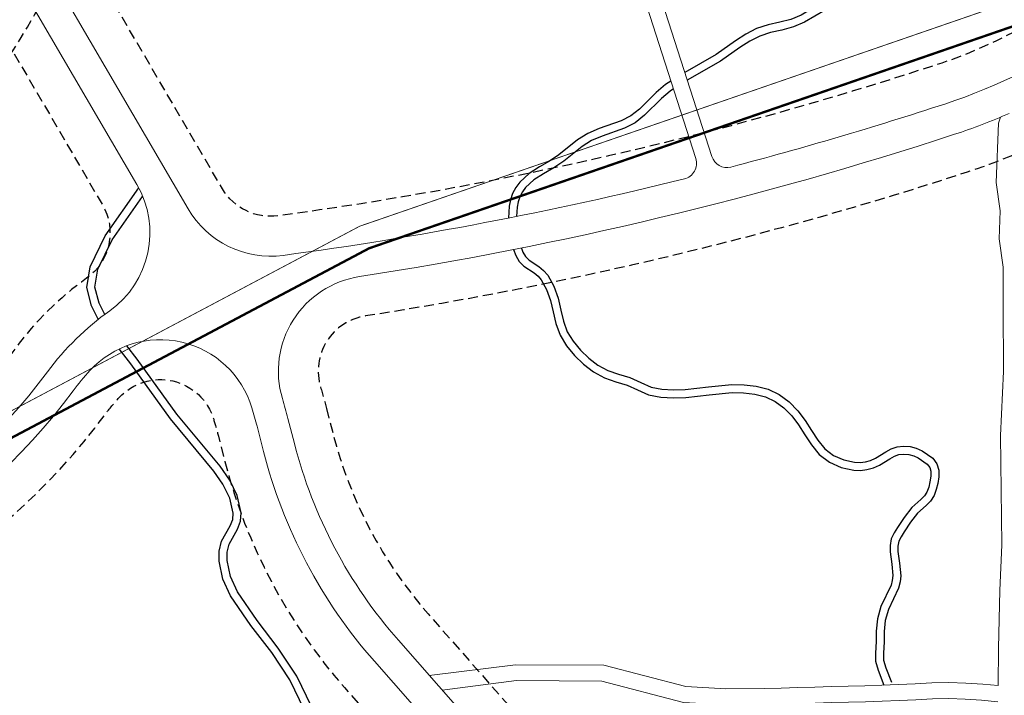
# Model space of a CAD drawing. Header units: millimetres. Extents: x -1402 to -179, y -280 to 6164.
# Tile 11 of 212: x -653 to -529, y -47 to 38. Entities that reach past the tile are written whole.
import ezdxf
from ezdxf.xclip import XClip

# ---------------------------------------------------------------- set-up
doc = ezdxf.new("R2010")
doc.units = ezdxf.units.MM
doc.header["$XCLIPFRAME"] = 0
for name, pattern in [('AJN-Limite', [1.25, 0.5, -0.25, 0, -0.25, 0, -0.25]), ('AJN-Projection', [0.375, 0.25, -0.125]), ('DASH', [0.35, 0.25, -0.1])]:
    doc.linetypes.add(name, pattern=pattern)
doc.layers.get('0').update_dxf_attribs({"linetype": 'CONTINUOUS'})
doc.layers.get('DEFPOINTS').update_dxf_attribs({"linetype": 'CONTINUOUS'})
doc.layers.add('AJN-2-SBT-P', color=251, linetype='AJN-Projection')
doc.layers.add('AJN-9-CIRCULATION-PIETON', color=251, linetype='CONTINUOUS')
for name, color, linetype, lineweight in [('AJN-9-CIRCULATION-BIKE', 251, 'CONTINUOUS', 5), ('AJN-9-CIRCULATION-CAR', 251, 'CONTINUOUS', 5), ('GEO-1-LIM-V', 10, 'AJN-Limite', 25)]:
    doc.layers.add(name, color=color, linetype=linetype, lineweight=lineweight)

# ---------------------------------------------------------------- blocks, each defined once
blk = doc.blocks.new('AJN-929-MASSE ROUTE')
at = {"layer": 'AJN-9-CIRCULATION-BIKE', "flags": 128}
for points in [[(-529.68, 25.82), (-529.94, 25.04), (-530.23, 17.61), (-529.76, 14.07), (-529.87, 10.57), (-529.38, 6.98), (-529.36, 2.18), (-529.34, -6.09), (-529.7, -14.1), (-529.55, -27.81), (-529.77, -33.54), (-529.93, -40.77), (-530, -45.48)], [(-530, -45.48), (-531.91, -45.31), (-534.03, -45.16), (-536.17, -45.09), (-538.3, -45.14), (-540.41, -45.25), (-542.51, -45.35), (-544.6, -45.43), (-546.7, -45.5), (-548.8, -45.55), (-550.9, -45.6), (-553.01, -45.66), (-555.11, -45.72), (-557.21, -45.78), (-559.31, -45.84), (-564.17, -45.9), (-569.16, -45.6), (-579.47, -42.9), (-590.55, -42.85), (-601.36, -44.21)], [(-530.02, -47.49), (-532.07, -47.31), (-534.14, -47.16), (-536.18, -47.09), (-538.22, -47.13), (-540.31, -47.25), (-542.42, -47.35), (-544.53, -47.43), (-546.64, -47.5), (-548.75, -47.55), (-550.85, -47.6), (-552.95, -47.66), (-555.05, -47.72), (-557.16, -47.78), (-559.27, -47.84), (-564.22, -47.9), (-569.47, -47.59), (-579.73, -44.9), (-590.43, -44.85), (-599.76, -46.03)]]:
    blk.add_lwpolyline(points, dxfattribs=at)
at = {"layer": 'AJN-9-CIRCULATION-CAR', "flags": 128}
for points in [[(-415.5, 164.45), (-560.77, 164.45, 0.150211), (-783.18, 96.09, 0.415079), (-787.41, 73.83), (-714.7, -32.6, 0.278477), (-699.65, -39.47, 0.207314), (-646.04, -8.51, -0.026766), (-643.93, -5.96, -0.580748), (-623.62, -10.64, -0.010013), (-622.97, -12.96), (-622.16, -16.12, 0.117872), (-608.25, -42.43), (-588.29, -65.14, 0.131416), (-578.84, -71.45), (-552.33, -80.44, -0.316682), (-534.15, -105.36), (-533.99, -114.54, -0.069036), (-534.88, -121.85), (-542.88, -152.09, 0.058225), (-543.53, -156.6), (-543.97, -173.58, 0.332445), (-532.91, -189.22), (-471.15, -209.22)], [(-580.72, 89.96, 0.145333), (-584.51, 70.45, 0.146076), (-584.07, 69.39, -0.086059), (-577.96, 58.33), (-565.92, 20.89, 0.398293), (-563.51, 19.56, 0.015024), (-536.7, 27.46, 0.075522), (-517.81, 36.99, 0.266836), (-512.81, 47.85), (-515.86, 81.58, 0.052399), (-516.59, 85.27), (-523.39, 107.3, 0.414214), (-538.4, 115.22), (-574.24, 104.15, 0.263012), (-574.91, 103.44, -0.075352), (-579.86, 91.49, 0.135867), (-584.67, 73.5)], [(-589.07, 71.83, 0.11968), (-611.51, 83.1, -0.180949), (-620.63, 89.12, 0.320427), (-621.73, 89.48), (-652.9, 79.85, 0.4832), (-659.72, 62.33), (-631.63, 14.32, 0.302418), (-619.68, 8.48, 0.027555), (-569.36, 18.07, 0.434166), (-567.94, 20.62), (-579.85, 57.69, 0.122988), (-589.13, 71.89)], [(-528.61, 26.28, -0.024643), (-535.46, 23.66, -0.040975), (-610.12, 5.82, 0.455569), (-619.79, -9.49, -0.010001), (-619.1, -11.96), (-618.29, -15.12, 0.117872), (-605.24, -39.79), (-585.29, -62.5, 0.131416), (-577.55, -67.66), (-551.05, -76.65, -0.316682), (-530.15, -105.29), (-529.99, -114.47, -0.069036), (-531.01, -122.88), (-539.02, -153.12, 0.058225), (-539.53, -156.7), (-539.97, -173.69, 0.332445), (-531.67, -185.42), (-476.65, -203.23, 0.393206)]]:
    blk.add_lwpolyline(points, format="xyb", dxfattribs=at)
blk.add_lwpolyline([(-649.26, -6.12, -0.207314), (-700.11, -35.5, -0.278477), (-711.4, -30.34), (-755.05, 33.55, -0.812767), (-753.69, 34.96, 0.092549), (-737.52, 28.59, 0.111347), (-724.23, 29, 0.062997), (-720.09, 30.78, -0.050392), (-713.99, 33.69, -0.113475), (-707.6, 34.09, 0.392299), (-686.99, 46.41, -0.124767), (-679.26, 59.5, 0.167594), (-672.73, 73.08, -0.719777), (-670.87, 73.47), (-638.05, 17.37, -0.388291), (-641.45, 1.53, 0.078664)], format="xyb", close=True, dxfattribs=at)
at = {"layer": 'AJN-9-CIRCULATION-PIETON', "flags": 128}
for points in [[(-527.34, 48.41), (-528.01, 48.22, 0.050151), (-529.13, 47.79), (-532.36, 46.16, -0.100622), (-534.67, 45.53), (-539.82, 45.19), (-541.52, 44.95), (-543.1, 44.75), (-544.59, 44.59), (-546.05, 44.25), (-547.43, 43.55), (-549.86, 41.73), (-552.23, 40.05), (-554.71, 38.61), (-556, 38.08), (-557.38, 37.71), (-558.84, 37.38), (-560.29, 36.91), (-561.66, 36.21), (-562.94, 35.39), (-565.37, 33.69), (-569.31, 31.42)], [(-527.33, 47.37), (-527.74, 47.26, 0.050151), (-528.68, 46.9), (-531.91, 45.27, -0.100622), (-534.6, 44.53), (-539.72, 44.19), (-541.39, 43.95), (-542.98, 43.76), (-544.42, 43.6), (-545.7, 43.3), (-546.9, 42.7), (-549.27, 40.92), (-551.69, 39.21), (-554.27, 37.71), (-555.68, 37.13), (-557.14, 36.74), (-558.57, 36.42), (-559.91, 35.98), (-561.16, 35.35), (-562.38, 34.56), (-564.83, 32.85), (-568.99, 30.44)]]:
    blk.add_lwpolyline(points, format="xyb", dxfattribs=at)
for points in [[(-571.06, 30.34), (-571.73, 29.89), (-572.9, 28.89), (-575, 26.81), (-576.07, 25.96), (-577.27, 25.34), (-580.05, 24.37), (-581.47, 23.78), (-582.78, 22.96), (-585.1, 21.1), (-586.27, 20.29), (-587.54, 19.57), (-588.84, 18.75), (-590.02, 17.65), (-590.52, 16.97), (-590.91, 16.24), (-591.18, 15.46), (-591.34, 14.65), (-591.41, 13.16)], [(-570.74, 29.35), (-571.12, 29.09), (-572.22, 28.15), (-574.34, 26.06), (-575.52, 25.12), (-576.87, 24.42), (-579.69, 23.44), (-581.01, 22.89), (-582.2, 22.14), (-584.5, 20.3), (-585.74, 19.44), (-587.03, 18.71), (-588.23, 17.95), (-589.27, 16.99), (-589.67, 16.44), (-589.99, 15.84), (-590.22, 15.2), (-590.34, 14.53), (-590.4, 13.36)], [(-642.88, 0.46), (-643.72, 2.14), (-644.34, 4.46), (-643.92, 7.05), (-642.02, 10.95), (-637.8, 16.93)], [(-642.07, 1.08), (-642.78, 2.5), (-643.32, 4.51), (-642.96, 6.75), (-641.16, 10.44), (-637.32, 15.88)], [(-590.78, 9.21), (-590.52, 8.47), (-590.07, 7.73), (-589.48, 7.12), (-588.22, 6.28), (-587.72, 5.86), (-587.31, 5.4), (-586.64, 4.2), (-586.17, 2.83), (-585.83, 1.39), (-585.48, -0.08), (-584.95, -1.52), (-584.14, -2.87), (-583.14, -4.08), (-582.01, -5.17), (-580.76, -6.12), (-579.39, -6.88), (-577.94, -7.37), (-576.55, -7.78), (-575.25, -8.38), (-573.84, -8.99), (-572.3, -9.32), (-570.73, -9.4), (-569.19, -9.34), (-566.25, -9), (-563.36, -8.73), (-561.93, -8.74), (-560.52, -8.91), (-559.19, -9.26), (-557.96, -9.84), (-556.86, -10.65), (-555.88, -11.65), (-555.03, -12.79), (-554.25, -14.01), (-553.42, -15.27), (-552.43, -16.49), (-551.15, -17.47), (-549.68, -18.14), (-548.11, -18.47), (-547.27, -18.48), (-546.45, -18.39), (-545.65, -18.17), (-544.89, -17.83), (-543.6, -17.04), (-543.01, -16.72), (-542.44, -16.51), (-541.83, -16.44), (-541.2, -16.49), (-540.59, -16.65), (-540.02, -16.91), (-538.89, -17.7), (-538.58, -18.11), (-538.44, -18.59), (-538.45, -19.22), (-538.55, -19.92), (-538.71, -20.6), (-538.93, -21.2), (-539.25, -21.69), (-539.71, -22.14), (-540.84, -23.15), (-541.78, -24.38), (-542.62, -25.65), (-543.05, -26.31), (-543.4, -27.07), (-543.56, -27.89), (-543.56, -28.72), (-543.34, -30.25), (-543.21, -31.68), (-543.27, -32.3), (-543.43, -32.89), (-544.7, -35.57), (-545.14, -37.12), (-545.28, -38.65), (-545.31, -39.96), (-545.38, -41.4), (-545.36, -42.42), (-545.05, -43.54), (-544.32, -45.42)], [(-589.79, 9.4), (-589.61, 8.9), (-589.27, 8.35), (-588.83, 7.89), (-587.62, 7.08), (-587.02, 6.58), (-586.49, 5.98), (-585.72, 4.62), (-585.21, 3.11), (-584.85, 1.62), (-584.52, 0.21), (-584.05, -1.09), (-583.33, -2.29), (-582.41, -3.4), (-581.36, -4.41), (-580.22, -5.28), (-578.98, -5.96), (-577.63, -6.42), (-576.2, -6.84), (-574.84, -7.47), (-573.53, -8.03), (-572.17, -8.32), (-570.73, -8.4), (-569.27, -8.34), (-566.35, -8.01), (-563.4, -7.73), (-561.87, -7.74), (-560.34, -7.92), (-558.84, -8.31), (-557.45, -8.97), (-556.2, -9.89), (-555.12, -11), (-554.21, -12.22), (-553.41, -13.47), (-552.62, -14.68), (-551.73, -15.77), (-550.63, -16.61), (-549.37, -17.18), (-548, -17.47), (-547.32, -17.48), (-546.64, -17.4), (-545.99, -17.23), (-545.36, -16.94), (-544.1, -16.17), (-543.42, -15.8), (-542.67, -15.53), (-541.85, -15.43), (-541.03, -15.5), (-540.26, -15.71), (-539.52, -16.04), (-538.19, -16.96), (-537.67, -17.65), (-537.44, -18.46), (-537.45, -19.3), (-537.57, -20.11), (-537.75, -20.89), (-538.03, -21.65), (-538.46, -22.33), (-539.02, -22.87), (-540.11, -23.84), (-540.97, -24.96), (-541.78, -26.19), (-542.17, -26.8), (-542.45, -27.38), (-542.56, -27.98), (-542.56, -28.64), (-542.35, -30.14), (-542.21, -31.69), (-542.28, -32.48), (-542.49, -33.24), (-543.76, -35.92), (-544.15, -37.31), (-544.28, -38.71), (-544.31, -40), (-544.38, -41.41), (-544.36, -42.27), (-544.1, -43.23), (-543.38, -45.06)], [(-617.03, -48.54), (-618.85, -44.77), (-621.12, -41.34), (-623.75, -37.92), (-626.31, -34.22), (-627.26, -32.12), (-627.73, -29.87), (-627.72, -28.61), (-627.42, -27.35), (-626.34, -25.43), (-626.02, -24.65), (-625.97, -23.87), (-626.4, -21.97), (-627.25, -20.21), (-628.37, -18.57), (-633.84, -12.04), (-638.81, -5.14), (-640.27, -3.26)], [(-616.13, -48.09), (-617.98, -44.28), (-620.3, -40.76), (-622.95, -37.33), (-625.44, -33.72), (-626.3, -31.8), (-626.73, -29.77), (-626.72, -28.73), (-626.48, -27.72), (-625.43, -25.86), (-625.04, -24.87), (-624.96, -23.8), (-625.45, -21.64), (-626.38, -19.71), (-627.58, -17.96), (-633.05, -11.43), (-638.01, -4.54), (-639.31, -2.85)]]:
    blk.add_lwpolyline(points, dxfattribs=at)
at = {"layer": 'DEFPOINTS', "linetype": 'AJN-Projection', "ltscale": 5, "flags": 128}
blk.add_lwpolyline([(-354.06, 185.95, -0.270072), (-339.19, 164.41), (-334.7, 105.89, -0.436819), (-341.68, 98.35), (-383.23, 98.35, -0.414214), (-390.23, 105.35), (-390.23, 134.84, 0.035319), (-390.44, 137.79, 0.081642), (-396.75, 157.91, 0.283157), (-415.5, 169.45), (-560.77, 169.45, 0.150211), (-785.99, 100.23, 0.415079), (-791.54, 71.01), (-718.83, -35.42, 0.278477), (-699.08, -44.44, 0.207314), (-642.03, -11.49, -0.026766), (-640.26, -9.35, -0.580748), (-628.41, -12.08, -0.010013), (-627.82, -14.2), (-627, -17.37, 0.117872), (-612, -45.73), (-592.05, -68.44, 0.131416), (-580.44, -76.18), (-553.94, -85.17, -0.316682), (-539.15, -105.45), (-538.99, -114.63, -0.069036), (-539.71, -120.57), (-547.72, -150.81, 0.058225), (-548.53, -156.47), (-548.97, -173.45, 0.332445), (-534.45, -193.98), (-472.77, -213.95), (-406.06, -238.21, -0.201513), (-402.08, -241.89, 2.448775), (-395.86, -224.79, -0.201513), (-401.27, -225.05), (-454.46, -205.71, -0.424955), (-456.79, -200.45), (-451.22, -186.71, -0.138155), (-447.43, -181.82), (-436.57, -171.61, 0.139379), (-429.67, -160.06), (-423.2, -135.96, -0.049683), (-422.41, -133.84), (-407.08, -102.96, -0.284919), (-403.5, -100.74), (-385.05, -100.74), (-385.05, -84.24), (-419, -84.24, -0.077566), (-420.21, -84.05), (-438.64, -78.15, -0.202179), (-451.4, -64.34), (-453.29, -59.12, -0.047599), (-454.44, -54.67), (-459.19, -24.64, -0.680039), (-452.79, -20.86), (-450.14, -22.92, 0.106109), (-435.7, -29.88), (-411.4, -35.79, 0.078124), (-404.9, -36.32), (-362.33, -33.18), (-363.95, -11.24), (-385.89, -12.86), (-385.37, -19.84, -0.414214), (-386.29, -20.91), (-405.93, -22.36, -0.078124), (-408.1, -22.18), (-432.4, -16.28, -0.106109), (-441.54, -11.87), (-446, -8.4, 0.136456), (-454.92, -4.73), (-467.69, -3.21, -0.096406), (-472.13, -1.79), (-481.88, 3.58, -0.058253), (-484.19, 5.22), (-492.34, 12.61, -0.188385), (-502.41, 32.8), (-506.61, 79.21, -0.529415), (-497.66, 86.55, 0.072131), (-449.4, 79.62, 0.049214), (-439.14, 80.44, 0.050753), (-432.69, 82.48, -0.086541), (-424.87, 84.35), (-339.53, 84.35, -0.391964), (-332.55, 77.89), (-321.59, -65.02, 0.192167), (-312.77, -82.99, 0.192167)], format="xyb", dxfattribs=at)
for points in [[(-779.98, 78.91, -0.415079), (-778.13, 88.65, -0.055783), (-702, 128.76, -0.436549), (-692.76, 124.31), (-677.49, 74.88), (-642.37, 14.84, -0.388291), (-644.35, 5.6, 0.078664), (-653.27, -3.15, -0.207314), (-700.69, -30.53, -0.278477), (-707.27, -27.52)], [(-651.43, 75.08), (-536.92, 110.45, -0.414214), (-528.17, 105.82), (-521.36, 83.79, -0.052399), (-520.84, 81.13), (-517.79, 47.4, -0.267701), (-520.72, 41.05, -0.080877), (-538.23, 32.22, -0.045861), (-620.35, 13.44, -0.302418), (-627.32, 16.84), (-655.4, 64.85, -0.4832)], [(-614.26, -10.71), (-613.44, -13.88, 0.117872), (-601.49, -36.49), (-581.53, -59.2, 0.131416), (-575.94, -62.92), (-549.44, -71.92, -0.316682), (-525.15, -105.21), (-524.99, -114.39, -0.069036), (-526.18, -124.16), (-534.18, -154.4, 0.058225), (-534.53, -156.83), (-534.98, -173.82, 0.332445), (-530.13, -180.66), (-475.11, -198.47, 0.393206), (-470.17, -196.17), (-464.19, -181.45, -0.128191), (-456.54, -171.17), (-446.16, -161.41, 0.139379), (-443.19, -156.44), (-436.73, -132.33, -0.049683), (-434.95, -127.62), (-422.63, -102.8, 0.459134), (-425, -97.21), (-443.59, -91.27, -0.208351), (-464.57, -69.11), (-466.46, -63.88, -0.047599), (-468.27, -56.86), (-474.37, -18.3, 0.231723), (-476.39, -15.42), (-488.63, -8.69, -0.058253), (-493.58, -5.15), (-501.74, 2.23, -0.098594), (-512.21, 16.34, 0.406352), (-526.59, 21.7, -0.024643), (-533.9, 18.91, -0.040975), (-609.36, 0.88, 0.455569), (-615, -8.06, -0.010001)]]:
    blk.add_lwpolyline(points, format="xyb", close=True, dxfattribs=at)

msp = doc.modelspace()

# ---------------------------------------------------------------- linework, layer by layer
at = {"layer": 'AJN-2-SBT-P', "ltscale": 5, "flags": 128}
msp.add_lwpolyline([(-767.68, 72.15, -0.05122), (-760.71, 64.39, -0.089979), (-756.51, 55.4, 0.020604), (-755.41, 50.68, 0.064685), (-749.49, 36.69, 0.032866), (-732.17, 9.76, 0.002338), (-729.35, 6.26, 0.014455), (-711.2, -14.78, 0.089169), (-704.92, -19.57, 0.318444), (-696.59, -18.38, 0.07982), (-692.95, -13.62, -0.007477), (-687.97, -4.68, -0.04116), (-685.26, -0.78, -0.029933), (-663.96, 22.21, 0.113243), (-647.85, 44.99, -0.015783), (-646.06, 49.37, -0.024984), (-643.88, 53.56, 0.312878), (-612.43, 40.14, 0.06211), (-579.27, 51.39, -0.079043), (-540.42, 63.33, -0.009453), (-526.74, 64.46, 0.457383), (-521.79, 70.19), (-524.03, 85.52), (-524.82, 90.91, 0.038426), (-525.33, 93.16), (-534.45, 122.79, 0.224712), (-541.57, 130.57, -0.232808), (-548.55, 138.44, 0.106827), (-556.37, 155.45), (-560.77, 155.45, 0.142232), (-768.02, 95.28)], format="xyb", dxfattribs=at)
at = {"layer": 'GEO-1-LIM-V', "linetype": 'DASH', "ltscale": 5, "const_width": 0.1}
msp.add_lwpolyline([(-703.21, -37.21), (-610.1, 12.13), (-527.44, 40.62)], dxfattribs=at)
at = {"layer": 'GEO-1-LIM-V', "linetype": 'Continuous', "ltscale": 25, "const_width": 0.3}
msp.add_lwpolyline([(-704.22, -41.14), (-608.9, 9.37), (-526.65, 37.72)], dxfattribs=at)

# ---------------------------------------------------------------- block references
ref = msp.add_blockref('AJN-929-MASSE ROUTE', (0, 0))
XClip(ref).set_block_clipping_path([(-829.7536975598, -279.5458324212), (-250.3914975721, 214.8546593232)])

doc.saveas('drawing.dxf')
